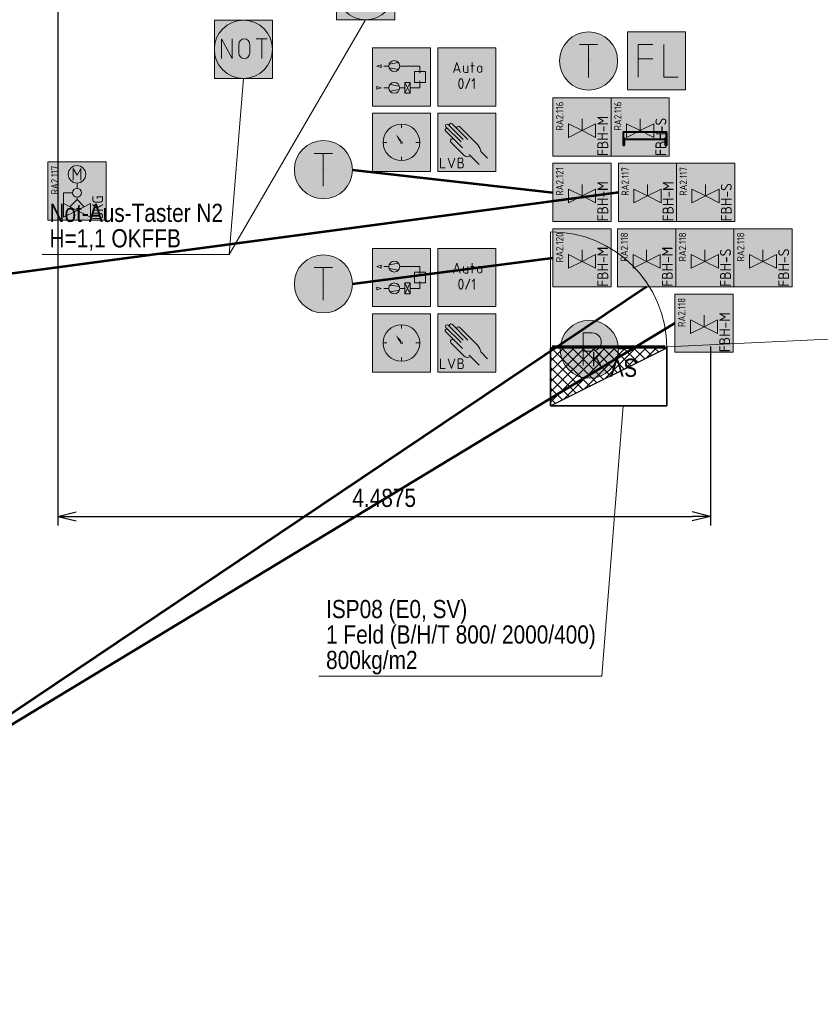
# Model space of a CAD drawing. Header units: metres. Extents: x -21 to 23.3, y 0.3 to 32.8.
# Tile 5 of 15: x 4.5 to 10.1, y 2.8 to 9.5. Entities that reach past the tile are written whole.
import ezdxf
from ezdxf.enums import TextEntityAlignment as Align

# ---------------------------------------------------------------- set-up
doc = ezdxf.new("R2010")
doc.units = ezdxf.units.M
doc.header["$MEASUREMENT"] = 0
doc.linetypes.add('DGN Style 5', pattern=[0.010741, 0.004603, -0.006138])
for name, color, linetype, lineweight in [('50', 7, 'Continuous', 0), ('TRI_CONNPTS', 7, 'Continuous', 0), ('TRI_H3D', 7, 'Continuous', 0), ('ZWP_440_KR_AV_GA', 7, 'Continuous', 0), ('ZWP_480_SCHALTSCHRAENKE_E0_GA_2D', 7, 'Continuous', 0), ('ZWP_480_SCHALTSCHRAENKE_E0_GA_3D', 7, 'Continuous', 0), ('ZWP_480_SCHALTSCHRAENKE_E0_GA_TEXT', 7, 'Continuous', 0), ('ZWP_480_SYM_E0', 5, 'Continuous', 13), ('ZWP_480_SYM_E0_2D', 7, 'Continuous', 0), ('ZWP_480_SYM_GREEN', 96, 'Continuous', 13), ('ZWP_480_SYM_SCHWARZ', 7, 'Continuous', 13), ('ZWP_480_SYM_SCHWARZ_2D', 7, 'Continuous', 0), ('ZWP_480_TEXT_1_50_TOP', 7, 'Continuous', 0)]:
    doc.layers.add(name, color=color, linetype=linetype, lineweight=lineweight)
doc.layers.add('INTERN_BEMERKUNG', color=6, linetype='Continuous', lineweight=53, plot=False)
doc.layers.get('TRI_CONNPTS').off()
doc.layers.get('TRI_H3D').off()
doc.styles.add('ISOCP', font='isocp.shx')
doc.styles.add('Style-Arial Narrow', font='ARIALN.TTF')
doc.styles.add('Style-isocp', font='isocp.shx')
doc.styles.add('ZWP_1 50', font='ARIALN.TTF', dxfattribs={"height": 0.125})
doc.dimstyles.get("Standard").update_dxf_attribs({"dimtxt": 0.18, "dimasz": 0.18, "dimexe": 0.18, "dimexo": 0.0625, "dimgap": 0.09, "dimtad": 0, "dimtih": 1, "dimtoh": 1, "dimdec": 4, "dimzin": 0, "dimdsep": 46, "dimtxsty": 'Standard', "dimcen": 0.09, "dimadec": 0, "dimazin": 0, "dimtfac": 1, "dimtdec": 4, "dimtofl": 0, "dimtmove": 0, "dimatfit": 3, "dimfxl": 1, "dimtolj": 1, "dimtzin": 0, "dimarcsym": 0})

# ---------------------------------------------------------------- blocks, each defined once
blk = doc.blocks.new('*U26')
at = {"color": 5, "linetype": 'Continuous', "lineweight": 13}
for p, q in [((-0.0625, 0.1125), (0.0625, 0.1125)), ((0, -0.1125), (0, 0.1125))]:
    blk.add_line(p, q, dxfattribs=at)
blk = doc.blocks.new('ZWP_480_Fuehler_Temp_1')
at = {"lineweight": 13}
h = blk.add_hatch(color=254, dxfattribs=at)
edge = h.paths.add_edge_path()
edge.add_arc((-0.016, 0), 0.2, 0, 360)
at = {"color": 5, "lineweight": 13}
blk.add_circle((-0.016, 0), 0.2, dxfattribs=at)
at = {"color": 5, "linetype": 'Continuous', "lineweight": 13}
blk.add_blockref('*U26', (-0.017, -0.0005), dxfattribs=at)
blk = doc.blocks.new('ZWP_480_Fuehler_Temp')
at = {"layer": '50'}
for p, q in [((0, 0.001), (0, 0.0013)), ((0, 0, 0.001), (0, 0.0004, 0.001)), ((0, 0), (0, 0.0002)), ((0.001, 0), (0.001, 0.0001)), ((0.184, 0), (0.184, 0.0005))]:
    blk.add_line(p, q, dxfattribs=at)
at = {"layer": 'ZWP_480_SYM_E0', "color": 5, "lineweight": 13}
blk.add_blockref('ZWP_480_Fuehler_Temp_1', (0, 0), dxfattribs=at)
blk = doc.blocks.new('*U77')
at = {"color": 96, "linetype": 'Continuous', "lineweight": 13}
for p, q in [((-0.0375, -0.03), (-0.0375, 0.03)), ((0.0375, 0.03), (0.0375, -0.03))]:
    blk.add_line(p, q, dxfattribs=at)
at = {"color": 96, "linetype": 'Continuous', "lineweight": 13, "extrusion": (0, 0, -1)}
for centre, start, end in [((0, 0.03), 0, 180), ((0, -0.03), 180, 0)]:
    blk.add_arc(centre, 0.0375, start, end, dxfattribs=at)
blk = doc.blocks.new('*U78')
at = {"color": 96, "linetype": 'Continuous', "lineweight": 13}
for p, q in [((-0.0375, 0.0675), (0.0375, 0.0675)), ((0, -0.0675), (0, 0.0675))]:
    blk.add_line(p, q, dxfattribs=at)
blk = doc.blocks.new('ZWP_480_Taster_Not-Aus_1')
at = {"color": 96, "lineweight": 13, "flags": 128}
blk.add_lwpolyline([(-0.2, 0.2), (0.2, 0.2), (0.2, -0.2), (-0.2, -0.2)], close=True, dxfattribs=at)
at = {"color": 96, "linetype": 'Continuous', "lineweight": 13, "flags": 128}
blk.add_lwpolyline([(-0.1517, -0.0633), (-0.1517, 0.0717), (-0.0767, -0.0633), (-0.0767, 0.0717)], dxfattribs=at)
at = {"color": 96, "lineweight": 13}
blk.add_circle((0, 0), 0.2, dxfattribs=at)
at = {"color": 254, "lineweight": 13, "extrusion": (0, 0, -1)}
blk.add_solid([(0.2, 0.2), (-0.2, 0.2), (0.2, -0.2), (-0.2, -0.2)], dxfattribs=at)
at = {"color": 96, "linetype": 'Continuous', "lineweight": 13}
for name, p in [('*U77', (0.0058, 0.0041)), ('*U78', (0.1258, 0.0041))]:
    blk.add_blockref(name, p, dxfattribs=at)
blk = doc.blocks.new('ZWP_480_Taster_Not-Aus')
at = {"layer": 'ZWP_480_SYM_GREEN', "color": 96, "lineweight": 13}
blk.add_blockref('ZWP_480_Taster_Not-Aus_1', (0, 0), dxfattribs=at)
blk = doc.blocks.new('_T3D___13')
at = {"layer": 'ZWP_480_TEXT_1_50_TOP', "linetype": 'Continuous'}
for p, q in [((5.9859, 7.9254, 11.331), (6.0835, 9.1383, 11.331)), ((4.6998, 7.9254, 11.331), (5.9859, 7.9254, 11.331))]:
    blk.add_line(p, q, dxfattribs=at)
at = {"layer": 'ZWP_480_TEXT_1_50_TOP', "linetype": 'Continuous', "style": 'ZWP_1 50'}
for s, p in [('Not-Aus-Taster N2', (4.7498, 8.2754, 11.331)), ('H=1,1 OKFFB', (4.7498, 8.1004, 11.331))]:
    blk.add_text(s, height=0.125, dxfattribs=at).set_placement(p, align=Align.TOP_LEFT)
blk = doc.blocks.new('_T3D___14')
at = {"layer": 'ZWP_480_TEXT_1_50_TOP', "linetype": 'Continuous'}
for p, q in [((5.9859, 7.9254, 11.331), (6.9237, 9.542, 11.331)), ((4.6998, 7.9254, 11.331), (5.9859, 7.9254, 11.331))]:
    blk.add_line(p, q, dxfattribs=at)
at = {"layer": 'ZWP_480_TEXT_1_50_TOP', "linetype": 'Continuous', "style": 'ZWP_1 50'}
for s, p in [('Not-Aus-Taster N2', (4.7498, 8.2754, 11.331)), ('H=1,1 OKFFB', (4.7498, 8.1004, 11.331))]:
    blk.add_text(s, height=0.125, dxfattribs=at).set_placement(p, align=Align.TOP_LEFT)
blk = doc.blocks.new('*U95')
at = {"linetype": 'Continuous', "lineweight": 13}
blk.add_line((-0.05, 0.0125), (0.05, 0.0125), dxfattribs=at)
at = {"linetype": 'Continuous', "lineweight": 13, "flags": 128}
blk.add_lwpolyline([(-0.05, -0.1125), (-0.05, 0.1125), (0.05, 0.1125)], dxfattribs=at)
blk = doc.blocks.new('ZWP_480_Waechter_Strömung_1')
at = {"lineweight": 13, "flags": 128}
blk.add_lwpolyline([(-0.2, 0.2), (0.2, 0.2), (0.2, -0.2), (-0.2, -0.2)], close=True, dxfattribs=at)
at = {"linetype": 'Continuous', "lineweight": 13, "flags": 128}
blk.add_lwpolyline([(0.0494, 0.1125), (0.0494, -0.1125), (0.1494, -0.1125)], dxfattribs=at)
at = {"color": 254, "lineweight": 13, "extrusion": (0, 0, -1)}
blk.add_solid([(0.2, 0.2), (-0.2, 0.2), (0.2, -0.2), (-0.2, -0.2)], dxfattribs=at)
at = {"linetype": 'Continuous', "lineweight": 13}
blk.add_blockref('*U95', (-0.0755, 0), dxfattribs=at)
blk = doc.blocks.new('_T3D___45')
at = {"layer": 'ZWP_480_TEXT_1_50_TOP', "linetype": 'Continuous'}
blk.add_line((11.5647, 7.4128, 11.335), (8.6617, 7.2747, 11.335), dxfattribs=at)
blk = doc.blocks.new('*U221')
at = {"color": 5, "linetype": 'Continuous', "lineweight": 13}
for p, q in [((-0.0625, 0.1125), (0.0625, 0.1125)), ((0, -0.1125), (0, 0.1125))]:
    blk.add_line(p, q, dxfattribs=at)
blk = doc.blocks.new('ZWP_480_Fuehler_Temp_1_1')
at = {"lineweight": 13}
h = blk.add_hatch(color=254, dxfattribs=at)
edge = h.paths.add_edge_path()
edge.add_arc((-0.016, 0), 0.2, 0, 360)
at = {"color": 5, "lineweight": 13}
blk.add_circle((-0.016, 0), 0.2, dxfattribs=at)
at = {"color": 5, "linetype": 'Continuous', "lineweight": 13}
blk.add_blockref('*U221', (-0.0171, -0.0004), dxfattribs=at)
blk = doc.blocks.new('ZWP_480_Fuehler_Temp_2')
at = {"color": 52, "linetype": 'DGN Style 5', "lineweight": 0}
blk.add_line((0, 0.001), (0, 0.0013), dxfattribs=at)
at = {"color": 212, "linetype": 'DGN Style 5', "lineweight": 0}
blk.add_line((0, 0, 0.001), (0, 0.0004, 0.001), dxfattribs=at)
at = {"color": 12, "linetype": 'DGN Style 5', "lineweight": 0}
blk.add_line((0, 0), (0, 0.0002), dxfattribs=at)
at = {"color": 92, "linetype": 'DGN Style 5', "lineweight": 0}
blk.add_line((0.001, 0), (0.001, 0.0001), dxfattribs=at)
at = {"color": 32, "linetype": 'DGN Style 5', "lineweight": 0}
blk.add_line((0.184, 0), (0.184, 0.0005), dxfattribs=at)
at = {"color": 5, "lineweight": 13}
blk.add_blockref('ZWP_480_Fuehler_Temp_1_1', (0, 0), dxfattribs=at)
blk = doc.blocks.new('*U166')
at = {"color": 250, "linetype": 'Continuous', "lineweight": 13}
for p, q in [((0, 0.008), (-0.038, 0.008)), ((-0.038, -0.067), (0, -0.067))]:
    blk.add_line(p, q, dxfattribs=at)
at = {"color": 250, "linetype": 'Continuous', "lineweight": 13, "flags": 128}
blk.add_lwpolyline([(0, 0.068), (-0.038, 0.068), (-0.038, -0.067)], dxfattribs=at)
at = {"color": 250, "linetype": 'Continuous', "lineweight": 13}
for centre, radius in [((0, 0.038), 0.03), ((0, -0.03), 0.0375)]:
    blk.add_arc(centre, radius, 270, 90, dxfattribs=at)
blk = doc.blocks.new('ZWP_480_Anlsch_Handeingriff_LVB_kl_1')
at = {"color": 250, "lineweight": 13}
for p, q in [((0.219, 0.162), (0.1043, 0.2766)), ((0.21, 0.2027), (0.1061, 0.3066)), ((0.2246, 0.2199), (0.122, 0.3225)), ((0.2573, 0.219), (0.1482, 0.3281)), ((0.326, 0.182), (0.1996, 0.3084)), ((0.2288, 0.1118), (0.1395, 0.2011)), ((0.3927, 0.0908), (0.3454, 0.1381)), ((0.3351, 0.0471), (0.2663, 0.1158))]:
    blk.add_line(p, q, dxfattribs=at)
at = {"color": 250, "lineweight": 13, "flags": 128}
blk.add_lwpolyline([(0.05, 0.4), (0.45, 0.4), (0.45, 0), (0.05, 0)], close=True, dxfattribs=at)
at = {"color": 250, "linetype": 'Continuous', "lineweight": 13, "flags": 128}
for points in [[(0.0695, 0.0911), (0.0695, 0.0236), (0.0995, 0.0236)], [(0.122, 0.0911), (0.1445, 0.0236), (0.167, 0.0911)]]:
    blk.add_lwpolyline(points, dxfattribs=at)
at = {"color": 250, "lineweight": 13}
for centre, radius, start, end in [((0.1122, 0.2846), 0.0112, 39.18845, 225), ((0.114, 0.3146), 0.0112, 45, 225), ((0.1403, 0.3201), 0.0112, 45, 225), ((0.1917, 0.3005), 0.0112, 45, 225), ((0.1506, 0.2102), 0.0143, 39.37732, 225), ((0.2555, 0.1385), 0.0378, 225, 302.19884)]:
    blk.add_arc(centre, radius, start, end, dxfattribs=at)
blk.add_ellipse((0.3181, 0.1641), major_axis=(0.0237, -0.04), ratio=0.353513, start_param=0.67387, end_param=1.817169, dxfattribs=at)
at = {"color": 254, "lineweight": 13, "extrusion": (0, 0, -1)}
blk.add_solid([(-0.05, 0.4), (-0.45, 0.4), (-0.05, 0), (-0.45, 0)], dxfattribs=at)
at = {"color": 250, "linetype": 'Continuous', "lineweight": 13, "xscale": 0.5, "yscale": 0.5}
blk.add_blockref('*U166', (0.2082, 0.0574), dxfattribs=at)
blk = doc.blocks.new('ZWP_480_Anlsch_Handeingriff_LVB_kl')
at = {"layer": 'ZWP_480_SYM_SCHWARZ', "color": 250, "lineweight": 13}
blk.add_blockref('ZWP_480_Anlsch_Handeingriff_LVB_kl_1', (0, 0), dxfattribs=at)
blk = doc.blocks.new('*U160')
at = {"color": 250, "lineweight": 13}
blk.add_line((0.032, -0.03), (-0.032, -0.03), dxfattribs=at)
at = {"color": 250, "lineweight": 13, "flags": 128}
blk.add_lwpolyline([(-0.045, -0.068), (0, 0.067), (0.045, -0.068)], dxfattribs=at)
blk = doc.blocks.new('*U161')
at = {"color": 250, "lineweight": 13}
blk.add_line((-0.03, 0.045), (-0.03, -0.019), dxfattribs=at)
at = {"color": 250, "lineweight": 13, "flags": 128}
blk.add_lwpolyline([(-0.004, -0.045), (0.03, -0.045), (0.03, 0.045)], dxfattribs=at)
at = {"color": 250, "lineweight": 13}
blk.add_arc((-0.004, -0.019), 0.0262, 180, 270, dxfattribs=at)
blk = doc.blocks.new('*U162')
at = {"color": 250, "lineweight": 13}
for p, q in [((-0.023, 0.022), (0.022, 0.022)), ((-0.008, -0.068), (-0.008, 0.067))]:
    blk.add_line(p, q, dxfattribs=at)
blk = doc.blocks.new('*U163')
at = {"color": 250, "lineweight": 13}
for p, q in [((-0.03, -0.015), (-0.03, 0.015)), ((0.03, 0.015), (0.03, -0.015))]:
    blk.add_line(p, q, dxfattribs=at)
at = {"color": 250, "lineweight": 13, "extrusion": (0, 0, -1)}
for centre, start, end in [((0, 0.015), 0, 180), ((0, -0.015), 180, 0)]:
    blk.add_arc(centre, 0.03, start, end, dxfattribs=at)
blk = doc.blocks.new('ZWP_480_Anlsch_Anlagenschalter_kl_1')
at = {"color": 250, "lineweight": 13, "flags": 128}
blk.add_lwpolyline([(0.05, 0.4), (0.45, 0.4), (0.45, 0), (0.05, 0)], close=True, dxfattribs=at)
at = {"color": 254, "lineweight": 13, "extrusion": (0, 0, -1)}
blk.add_solid([(-0.05, 0.4), (-0.45, 0.4), (-0.05, 0), (-0.45, 0)], dxfattribs=at)
at = {"color": 250, "lineweight": 13, "xscale": 0.5, "yscale": 0.5}
for name, p in [('*U160', (0.1806, 0.265)), ('*U161', (0.2406, 0.2537)), ('*U162', (0.2894, 0.265)), ('*U163', (0.3381, 0.2537))]:
    blk.add_blockref(name, p, dxfattribs=at)
at = {"style": 'Style-isocp'}
blk.add_text('0/1', height=0.075, dxfattribs=at).set_placement((0.25, 0.1919), align=Align.TOP_CENTER)
blk = doc.blocks.new('ZWP_480_Anlsch_Anlagenschalter_kl')
at = {"layer": 'ZWP_480_SYM_SCHWARZ_2D', "color": 250, "lineweight": 13}
blk.add_blockref('ZWP_480_Anlsch_Anlagenschalter_kl_1', (0, 0), dxfattribs=at)
blk = doc.blocks.new('ZWP_480_Anlsch_Anlagenbild_kl_1')
at = {"color": 250, "lineweight": 13}
for p, q in [((0.163, 0.275), (0.1279, 0.275)), ((0.163, 0.275), (0.1279, 0.275)), ((0.1651, 0.2873), (0.2297, 0.2986)), ((0.238, 0.275), (0.3775, 0.275)), ((0.3775, 0.2262), (0.3775, 0.275)), ((0.1651, 0.2627), (0.2297, 0.2514)), ((0.2359, 0.1373), (0.1713, 0.1486)), ((0.3105, 0.1625), (0.273, 0.0875)), ((0.273, 0.1625), (0.3105, 0.0875)), ((0.3775, 0.125), (0.3775, 0.1738)), ((0.163, 0.125), (0.1279, 0.125)), ((0.2359, 0.1127), (0.1713, 0.1014)), ((0.238, 0.125), (0.273, 0.125)), ((0.3775, 0.125), (0.3105, 0.125))]:
    blk.add_line(p, q, dxfattribs=at)
at = {"color": 250, "lineweight": 13, "flags": 128}
blk.add_lwpolyline([(0.05, 0.4), (0.45, 0.4), (0.45, 0), (0.05, 0)], close=True, dxfattribs=at)
at = {"color": 250, "lineweight": 13}
for centre in [(0.2005, 0.275), (0.2005, 0.125)]:
    blk.add_circle(centre, 0.0375, dxfattribs=at)
at = {"color": 254, "lineweight": 13, "extrusion": (0, 0, -1)}
blk.add_solid([(-0.05, 0.4), (-0.45, 0.4), (-0.05, 0), (-0.45, 0)], dxfattribs=at)
at = {"color": 250, "lineweight": 13}
for points in [[(0.1115, 0.2844), (0.0805, 0.275), (0.1115, 0.2656)], [(0.34, 0.2375), (0.415, 0.2375), (0.415, 0.1625), (0.34, 0.1625)], [(0.273, 0.1625), (0.3105, 0.1625), (0.3105, 0.0875), (0.273, 0.0875)], [(0.0805, 0.1344), (0.1115, 0.125), (0.0805, 0.1156)]]:
    blk.add_3dface(points, dxfattribs=at)
blk = doc.blocks.new('ZWP_480_Anlsch_Anlagenbild_kl')
at = {"layer": 'ZWP_480_SYM_SCHWARZ', "color": 250, "lineweight": 13}
blk.add_blockref('ZWP_480_Anlsch_Anlagenbild_kl_1', (0, 0), dxfattribs=at)
blk = doc.blocks.new('ZWP_480_Anlsch_Zeitschaltprogramm_kl_1')
at = {"color": 250, "lineweight": 13}
for p, q in [((0.25, 0.3257), (0.25, 0.2999)), ((0.1501, 0.2), (0.1243, 0.2)), ((0.3757, 0.2), (0.3499, 0.2)), ((0.25, 0.1001), (0.25, 0.0743))]:
    blk.add_line(p, q, dxfattribs=at)
at = {"color": 250, "lineweight": 13, "flags": 128}
blk.add_lwpolyline([(0.05, 0.4), (0.45, 0.4), (0.45, 0), (0.05, 0)], close=True, dxfattribs=at)
at = {"color": 250, "lineweight": 13}
for radius in [0.1257, 0.00655]:
    blk.add_circle((0.25, 0.2), radius, dxfattribs=at)
at = {"color": 254, "lineweight": 13, "extrusion": (0, 0, -1)}
blk.add_solid([(-0.05, 0.4), (-0.45, 0.4), (-0.05, 0), (-0.45, 0)], dxfattribs=at)
at = {"color": 7, "lineweight": 13, "extrusion": (0, 0, -1)}
blk.add_solid([(-0.25, 0.2), (-0.2558, 0.2211), (-0.2674, 0.2132), (-0.314, 0.2941)], dxfattribs=at)
at = {"color": 7, "lineweight": 13}
blk.add_solid([(0.25, 0.2), (0.2439, 0.221), (0.2324, 0.2129), (0.2111, 0.2554)], dxfattribs=at)
blk = doc.blocks.new('ZWP_480_Anlsch_Zeitschaltprogramm_kl')
at = {"layer": 'ZWP_480_SYM_SCHWARZ', "color": 250, "lineweight": 13}
blk.add_blockref('ZWP_480_Anlsch_Zeitschaltprogramm_kl_1', (0, 0), dxfattribs=at)
blk = doc.blocks.new('_$VT$__2')
at = {"layer": 'ZWP_480_SCHALTSCHRAENKE_E0_GA_2D', "color": 136, "linetype": 'Continuous', "lineweight": 0}
blk.add_line((-0.799, 0, 0.201), (-0.799, 0.798, 0.201), dxfattribs=at)
at = {"layer": 'ZWP_480_SCHALTSCHRAENKE_E0_GA_2D', "color": 136, "linetype": 'Continuous', "lineweight": 30}
for p, q in [((-0.8, -0.3749, 2.001), (-0.4251, 0, 2.001)), ((-0.8, -0.3042, 2.001), (-0.4958, 0, 2.001)), ((-0.8, -0.2335, 2.001), (-0.5665, 0, 2.001)), ((-0.8, -0.1628, 2.001), (-0.6372, 0, 2.001)), ((-0.8, -0.0921, 2.001), (-0.7079, 0, 2.001)), ((-0.8, -0.0214, 2.001), (-0.7786, 0, 2.001)), ((-0.7944, 0, 2.001), (-0.5296, -0.2648, 2.001)), ((-0.7237, 0, 2.001), (-0.4824, -0.2412, 2.001)), ((-0.7087, -0.3544, 2.001), (-0.3544, 0, 2.001)), ((-0.6529, 0, 2.001), (-0.4353, -0.2176, 2.001)), ((-0.5822, 0, 2.001), (-0.3882, -0.1941, 2.001)), ((-0.5673, -0.2837, 2.001), (-0.2837, 0, 2.001)), ((-0.5115, 0, 2.001), (-0.341, -0.1705, 2.001)), ((-0.4408, 0, 2.001), (-0.2939, -0.1469, 2.001)), ((-0.4259, -0.2129, 2.001), (-0.2129, 0, 2.001)), ((-0.3701, 0, 2.001), (-0.2467, -0.1234, 2.001)), ((-0.2994, 0, 2.001), (-0.1996, -0.0998, 2.001)), ((-0.2845, -0.1422, 2.001), (-0.1422, 0, 2.001)), ((-0.2287, 0, 2.001), (-0.1525, -0.0762, 2.001)), ((-0.158, 0, 2.001), (-0.1053, -0.0527, 2.001)), ((-0.143, -0.0715, 2.001), (-0.0715, 0, 2.001)), ((-0.0873, 0, 2.001), (-0.0582, -0.0291, 2.001)), ((-0.0165, 0, 2.001), (-0.011, -0.0055, 2.001)), ((-0.0016, -0.0008, 2.001), (-0.0008, 0, 2.001)), ((-0.8, -0.0651, 2.001), (-0.5767, -0.2884, 2.001)), ((-0.8, -0.1358, 2.001), (-0.6239, -0.3119, 2.001)), ((-0.8, -0.2065, 2.001), (-0.671, -0.3355, 2.001)), ((-0.8, -0.2772, 2.001), (-0.7181, -0.3591, 2.001)), ((-0.8, -0.3479, 2.001), (-0.7653, -0.3826, 2.001))]:
    blk.add_line(p, q, dxfattribs=at)
at = {"layer": 'ZWP_480_SCHALTSCHRAENKE_E0_GA_2D', "color": 136, "linetype": 'Continuous', "lineweight": 0}
blk.add_arc((-0.799, 0, 0.201), 0.798, 0, 90, dxfattribs=at)
at = {"layer": 'ZWP_480_SCHALTSCHRAENKE_E0_GA_2D', "color": 136, "linetype": 'Continuous', "lineweight": 30}
blk.add_3dface([(0, 0, 2.001), (-0.8, 0, 2.001), (-0.8, -0.4, 2.001)], dxfattribs=at)
at = {"layer": 'ZWP_480_SCHALTSCHRAENKE_E0_GA_3D', "color": 136, "linetype": 'Continuous', "lineweight": 30}
for points in [[(0, 0), (-0.8, 0), (-0.8, 0, 2.001), (0, 0, 2.001)], [(-0.8, 0), (-0.8, -0.4), (-0.8, -0.4, 2.001), (-0.8, 0, 2.001)], [(0, 0), (-0.8, 0), (-0.8, -0.4), (0, -0.4)], [(-0.789, 0.01, 0.201), (-0.011, 0.01, 0.201), (-0.011, 0.01, 1.999), (-0.789, 0.01, 1.999)], [(0, 0), (0, -0.4), (0, -0.4, 2.001), (0, 0, 2.001)], [(0, -0.4), (-0.8, -0.4), (-0.8, -0.4, 2.001), (0, -0.4, 2.001)]]:
    blk.add_3dface(points, dxfattribs=at)
at = {"layer": 'ZWP_480_SCHALTSCHRAENKE_E0_GA_TEXT', "color": 7, "linetype": 'Continuous', "lineweight": 0, "style": 'ZWP_1 50'}
blk.add_text('SV', height=0.125, rotation=180, dxfattribs=at).set_placement((-0.2, -0.2, 2.0001), align=Align.TOP_LEFT)
blk = doc.blocks.new('TerminatorOpen_0.5')
at = {"color": 0, "linetype": 'ByBlock', "lineweight": -2}
for q in [(-1, 0.25), (-1, 0), (-1, -0.25)]:
    blk.add_line((0, 0), q, dxfattribs=at)
blk = doc.blocks.new('*D233')
at = {"layer": 'Defpoints', "color": 0, "linetype": 'Continuous', "transparency": 16777216}
for p in [(4.8075, 31.325), (9.295, 7.355), (9.295, 6.125)]:
    blk.add_point(p, dxfattribs=at)
at = {"layer": 'INTERN_BEMERKUNG', "color": 0, "linetype": 'ByBlock', "lineweight": -2, "transparency": 16777216}
for p, q in [((4.8075, 31.2625), (4.8075, 6.0625)), ((9.295, 7.2925), (9.295, 6.0625))]:
    blk.add_line(p, q, dxfattribs=at)
at = {"layer": 'INTERN_BEMERKUNG', "color": 0, "linetype": 'Continuous', "lineweight": 30, "transparency": 16777216}
blk.add_line((4.9325, 6.125), (9.17, 6.125), dxfattribs=at)
at = {"layer": 'INTERN_BEMERKUNG', "color": 0, "linetype": 'Continuous', "lineweight": 30, "transparency": 16777216, "xscale": 0.125, "yscale": 0.125, "zscale": 0.125, "rotation": 180}
blk.add_blockref('TerminatorOpen_0.5', (4.8075, 6.125), dxfattribs=at)
at = {"layer": 'INTERN_BEMERKUNG', "color": 0, "linetype": 'Continuous', "lineweight": 30, "transparency": 16777216, "xscale": 0.125, "yscale": 0.125, "zscale": 0.125}
blk.add_blockref('TerminatorOpen_0.5', (9.295, 6.125), dxfattribs=at)
at = {"layer": 'INTERN_BEMERKUNG', "color": 0, "linetype": 'Continuous', "lineweight": 30, "transparency": 16777216, "insert": (7.0513, 6.2513), "char_height": 0.125, "attachment_point": 5, "style": 'Style-Arial Narrow'}
blk.add_mtext('\\A1;4.4875', dxfattribs=at)
blk = doc.blocks.new('_T3D___52')
at = {"layer": 'ZWP_480_TEXT_1_50_TOP', "linetype": 'Continuous'}
for p, q in [((8.5473, 5.0241, 9.1374), (8.6943, 6.8844, 9.1374)), ((6.6011, 5.0241, 9.1374), (8.5473, 5.0241, 9.1374))]:
    blk.add_line(p, q, dxfattribs=at)
at = {"layer": 'ZWP_480_TEXT_1_50_TOP', "linetype": 'Continuous', "style": 'ZWP_1 50'}
for s, p in [('ISP08 (E0, SV)', (6.6511, 5.5491, 9.1374)), ('1 Feld (B/H/T 800/ 2000/400)', (6.6511, 5.3741, 9.1374)), ('800kg/m2', (6.6511, 5.1991, 9.1374))]:
    blk.add_text(s, height=0.125, dxfattribs=at).set_placement(p, align=Align.TOP_LEFT)
blk = doc.blocks.new('*U141')
at = {"color": 5, "linetype": 'Continuous', "lineweight": 13}
blk.add_line((0, -0.0125), (-0.0625, -0.0125), dxfattribs=at)
at = {"color": 5, "linetype": 'Continuous', "lineweight": 13, "flags": 128}
blk.add_lwpolyline([(-0.0625, -0.1125), (-0.0625, 0.1125), (0, 0.1125)], dxfattribs=at)
at = {"color": 5, "linetype": 'Continuous', "lineweight": 13, "extrusion": (0, 0, -1)}
blk.add_arc((0, 0.05), 0.0625, 90, 270, dxfattribs=at)
blk = doc.blocks.new('ZWP_480_Fühler_Druck_1')
at = {"lineweight": 13}
h = blk.add_hatch(color=254, dxfattribs=at)
edge = h.paths.add_edge_path()
edge.add_arc((0, 0), 0.2, 0, 360)
at = {"color": 5, "lineweight": 13}
blk.add_circle((0, 0), 0.2, dxfattribs=at)
blk.add_circle((0, 0), 0.2, dxfattribs=at)
at = {"color": 5, "linetype": 'Continuous', "lineweight": 13}
blk.add_blockref('*U141', (0.0199, 0), dxfattribs=at)
at = {"insert": (0.0158, -0.1188), "char_height": 0.15, "attachment_point": 7, "style": 'ISOCP'}
blk.add_mtext('\\H0.666667x;K', dxfattribs=at)
blk = doc.blocks.new('ZWP_480_Fühler_Druck')
at = {"layer": 'ZWP_480_SYM_E0_2D', "color": 5, "lineweight": 13}
blk.add_blockref('ZWP_480_Fühler_Druck_1', (0, 0), dxfattribs=at)
blk = doc.blocks.new('ZWP_480_Ventil_thermoelektr_1_9')
at = {"color": 5, "lineweight": 13}
for p, q in [((-0.0938, 0.0242), (0, -0.0227)), ((-0.0938, -0.0696), (-0.0938, 0.0242)), ((0, 0.0573), (0, -0.0227)), ((0.0938, 0.0242), (0, -0.0227)), ((0.0938, -0.0696), (0.0938, 0.0242)), ((0, -0.0227), (-0.0938, -0.0696)), ((0, -0.0227), (0.0938, -0.0696))]:
    blk.add_line(p, q, dxfattribs=at)
at = {"color": 5, "lineweight": 13, "flags": 128}
blk.add_lwpolyline([(-0.2, 0.2022), (0.2, 0.2022), (0.2, -0.1978), (-0.2, -0.1978)], close=True, dxfattribs=at)
blk.add_lwpolyline([(-0.2, 0.2022), (0.2, 0.2022), (0.2, -0.1978), (-0.2, -0.1978)], close=True, dxfattribs=at)
at = {"color": 254, "lineweight": 13, "extrusion": (0, 0, -1)}
blk.add_solid([(0.2, 0.2022), (-0.2, 0.2022), (0.2, -0.1978), (-0.2, -0.1978)], dxfattribs=at)
blk.add_solid([(0.2, 0.2022), (-0.2, 0.2022), (0.2, -0.1978), (-0.2, -0.1978)], dxfattribs=at)
at = {"rotation": 90, "style": 'ISOCP'}
for s, insert, char_height, attachment_point in [('\\H0.277778x;RA2.120', (-0.1786, 0.1762), 0.18, 3), ('\\H0.5x;FBH-M', (0.1423, -0.1978), 0.15, 4)]:
    blk.add_mtext(s, dxfattribs=dict(at, insert=insert, char_height=char_height, attachment_point=attachment_point))
blk = doc.blocks.new('ZWP_480_Ventil_thermoelektr_10')
at = {"layer": 'ZWP_480_SYM_E0_2D', "color": 5, "lineweight": 13}
blk.add_blockref('ZWP_480_Ventil_thermoelektr_1_9', (0, 0), dxfattribs=at)
blk = doc.blocks.new('ZWP_480_Ventil_thermoelektr_1_10')
at = {"color": 5, "lineweight": 13}
for p, q in [((-0.0938, 0.0242), (0, -0.0227)), ((-0.0938, -0.0696), (-0.0938, 0.0242)), ((0, 0.0573), (0, -0.0227)), ((0.0938, 0.0242), (0, -0.0227)), ((0.0938, -0.0696), (0.0938, 0.0242)), ((0, -0.0227), (-0.0938, -0.0696)), ((0, -0.0227), (0.0938, -0.0696))]:
    blk.add_line(p, q, dxfattribs=at)
at = {"color": 5, "lineweight": 13, "flags": 128}
blk.add_lwpolyline([(-0.2, 0.2022), (0.2, 0.2022), (0.2, -0.1978), (-0.2, -0.1978)], close=True, dxfattribs=at)
blk.add_lwpolyline([(-0.2, 0.2022), (0.2, 0.2022), (0.2, -0.1978), (-0.2, -0.1978)], close=True, dxfattribs=at)
at = {"color": 254, "lineweight": 13, "extrusion": (0, 0, -1)}
blk.add_solid([(0.2, 0.2022), (-0.2, 0.2022), (0.2, -0.1978), (-0.2, -0.1978)], dxfattribs=at)
blk.add_solid([(0.2, 0.2022), (-0.2, 0.2022), (0.2, -0.1978), (-0.2, -0.1978)], dxfattribs=at)
at = {"rotation": 90, "style": 'ISOCP'}
for s, insert, char_height, attachment_point in [('\\H0.277778x;RA2.118', (-0.1786, 0.1762), 0.18, 3), ('\\H0.5x;FBH-M', (0.1423, -0.1978), 0.15, 4)]:
    blk.add_mtext(s, dxfattribs=dict(at, insert=insert, char_height=char_height, attachment_point=attachment_point))
blk = doc.blocks.new('ZWP_480_Ventil_thermoelektr_11')
at = {"layer": 'ZWP_480_SYM_E0_2D', "color": 5, "lineweight": 13}
blk.add_blockref('ZWP_480_Ventil_thermoelektr_1_10', (0, 0), dxfattribs=at)
blk = doc.blocks.new('ZWP_480_Ventil_thermoelektr_1_11')
at = {"color": 5, "lineweight": 13}
for p, q in [((-0.0938, 0.0242), (0, -0.0227)), ((-0.0938, -0.0696), (-0.0938, 0.0242)), ((0, 0.0573), (0, -0.0227)), ((0.0938, 0.0242), (0, -0.0227)), ((0.0938, -0.0696), (0.0938, 0.0242)), ((0, -0.0227), (-0.0938, -0.0696)), ((0, -0.0227), (0.0938, -0.0696))]:
    blk.add_line(p, q, dxfattribs=at)
at = {"color": 5, "lineweight": 13, "flags": 128}
blk.add_lwpolyline([(-0.2, 0.2022), (0.2, 0.2022), (0.2, -0.1978), (-0.2, -0.1978)], close=True, dxfattribs=at)
blk.add_lwpolyline([(-0.2, 0.2022), (0.2, 0.2022), (0.2, -0.1978), (-0.2, -0.1978)], close=True, dxfattribs=at)
at = {"color": 254, "lineweight": 13, "extrusion": (0, 0, -1)}
blk.add_solid([(0.2, 0.2022), (-0.2, 0.2022), (0.2, -0.1978), (-0.2, -0.1978)], dxfattribs=at)
blk.add_solid([(0.2, 0.2022), (-0.2, 0.2022), (0.2, -0.1978), (-0.2, -0.1978)], dxfattribs=at)
at = {"rotation": 90, "style": 'ISOCP'}
for s, insert, char_height, attachment_point in [('\\H0.277778x;RA2.118', (-0.1786, 0.1762), 0.18, 3), ('\\H0.5x;FBH-S', (0.1423, -0.1978), 0.15, 4)]:
    blk.add_mtext(s, dxfattribs=dict(at, insert=insert, char_height=char_height, attachment_point=attachment_point))
blk = doc.blocks.new('ZWP_480_Ventil_thermoelektr_12')
at = {"layer": 'ZWP_480_SYM_E0_2D', "color": 5, "lineweight": 13}
blk.add_blockref('ZWP_480_Ventil_thermoelektr_1_11', (0, 0), dxfattribs=at)
blk = doc.blocks.new('ZWP_480_Ventil_thermoelektr_1_12')
at = {"color": 5, "lineweight": 13}
for p, q in [((-0.0938, 0.0242), (0, -0.0227)), ((-0.0938, -0.0696), (-0.0938, 0.0242)), ((0, 0.0573), (0, -0.0227)), ((0.0938, 0.0242), (0, -0.0227)), ((0.0938, -0.0696), (0.0938, 0.0242)), ((0, -0.0227), (-0.0938, -0.0696)), ((0, -0.0227), (0.0938, -0.0696))]:
    blk.add_line(p, q, dxfattribs=at)
at = {"color": 5, "lineweight": 13, "flags": 128}
blk.add_lwpolyline([(-0.2, 0.2022), (0.2, 0.2022), (0.2, -0.1978), (-0.2, -0.1978)], close=True, dxfattribs=at)
blk.add_lwpolyline([(-0.2, 0.2022), (0.2, 0.2022), (0.2, -0.1978), (-0.2, -0.1978)], close=True, dxfattribs=at)
at = {"color": 254, "lineweight": 13, "extrusion": (0, 0, -1)}
blk.add_solid([(0.2, 0.2022), (-0.2, 0.2022), (0.2, -0.1978), (-0.2, -0.1978)], dxfattribs=at)
blk.add_solid([(0.2, 0.2022), (-0.2, 0.2022), (0.2, -0.1978), (-0.2, -0.1978)], dxfattribs=at)
at = {"rotation": 90, "style": 'ISOCP'}
for s, insert, char_height, attachment_point in [('\\H0.277778x;RA2.117', (-0.1786, 0.1762), 0.18, 3), ('\\H0.5x;FBH-S', (0.1423, -0.1978), 0.15, 4)]:
    blk.add_mtext(s, dxfattribs=dict(at, insert=insert, char_height=char_height, attachment_point=attachment_point))
blk = doc.blocks.new('ZWP_480_Ventil_thermoelektr_13')
at = {"layer": 'ZWP_480_SYM_E0_2D', "color": 5, "lineweight": 13}
blk.add_blockref('ZWP_480_Ventil_thermoelektr_1_12', (0, 0), dxfattribs=at)
blk = doc.blocks.new('ZWP_480_Ventil_thermoelektr_1_13')
at = {"color": 5, "lineweight": 13}
for p, q in [((-0.0938, 0.0242), (0, -0.0227)), ((-0.0938, -0.0696), (-0.0938, 0.0242)), ((0, 0.0573), (0, -0.0227)), ((0.0938, 0.0242), (0, -0.0227)), ((0.0938, -0.0696), (0.0938, 0.0242)), ((0, -0.0227), (-0.0938, -0.0696)), ((0, -0.0227), (0.0938, -0.0696))]:
    blk.add_line(p, q, dxfattribs=at)
at = {"color": 5, "lineweight": 13, "flags": 128}
blk.add_lwpolyline([(-0.2, 0.2022), (0.2, 0.2022), (0.2, -0.1978), (-0.2, -0.1978)], close=True, dxfattribs=at)
blk.add_lwpolyline([(-0.2, 0.2022), (0.2, 0.2022), (0.2, -0.1978), (-0.2, -0.1978)], close=True, dxfattribs=at)
at = {"color": 254, "lineweight": 13, "extrusion": (0, 0, -1)}
blk.add_solid([(0.2, 0.2022), (-0.2, 0.2022), (0.2, -0.1978), (-0.2, -0.1978)], dxfattribs=at)
blk.add_solid([(0.2, 0.2022), (-0.2, 0.2022), (0.2, -0.1978), (-0.2, -0.1978)], dxfattribs=at)
at = {"rotation": 90, "style": 'ISOCP'}
for s, insert, char_height, attachment_point in [('\\H0.277778x;RA2.117', (-0.1786, 0.1762), 0.18, 3), ('\\H0.5x;FBH-M', (0.1423, -0.1978), 0.15, 4)]:
    blk.add_mtext(s, dxfattribs=dict(at, insert=insert, char_height=char_height, attachment_point=attachment_point))
blk = doc.blocks.new('ZWP_480_Ventil_thermoelektr_14')
at = {"layer": 'ZWP_480_SYM_E0_2D', "color": 5, "lineweight": 13}
blk.add_blockref('ZWP_480_Ventil_thermoelektr_1_13', (0, 0), dxfattribs=at)
blk = doc.blocks.new('ZWP_480_Ventil_thermoelektr_1_14')
at = {"color": 5, "lineweight": 13}
for p, q in [((-0.0938, 0.0242), (0, -0.0227)), ((-0.0938, -0.0696), (-0.0938, 0.0242)), ((0, 0.0573), (0, -0.0227)), ((0.0938, 0.0242), (0, -0.0227)), ((0.0938, -0.0696), (0.0938, 0.0242)), ((0, -0.0227), (-0.0938, -0.0696)), ((0, -0.0227), (0.0938, -0.0696))]:
    blk.add_line(p, q, dxfattribs=at)
at = {"color": 5, "lineweight": 13, "flags": 128}
blk.add_lwpolyline([(-0.2, 0.2022), (0.2, 0.2022), (0.2, -0.1978), (-0.2, -0.1978)], close=True, dxfattribs=at)
blk.add_lwpolyline([(-0.2, 0.2022), (0.2, 0.2022), (0.2, -0.1978), (-0.2, -0.1978)], close=True, dxfattribs=at)
at = {"color": 254, "lineweight": 13, "extrusion": (0, 0, -1)}
blk.add_solid([(0.2, 0.2022), (-0.2, 0.2022), (0.2, -0.1978), (-0.2, -0.1978)], dxfattribs=at)
blk.add_solid([(0.2, 0.2022), (-0.2, 0.2022), (0.2, -0.1978), (-0.2, -0.1978)], dxfattribs=at)
at = {"rotation": 90, "style": 'ISOCP'}
for s, insert, char_height, attachment_point in [('\\H0.277778x;RA2.121', (-0.1786, 0.1762), 0.18, 3), ('\\H0.5x;FBH-M', (0.1423, -0.1978), 0.15, 4)]:
    blk.add_mtext(s, dxfattribs=dict(at, insert=insert, char_height=char_height, attachment_point=attachment_point))
blk = doc.blocks.new('ZWP_480_Ventil_thermoelektr_15')
at = {"layer": 'ZWP_480_SYM_E0_2D', "color": 5, "lineweight": 13}
blk.add_blockref('ZWP_480_Ventil_thermoelektr_1_14', (0, 0), dxfattribs=at)
blk = doc.blocks.new('ZWP_480_Ventil_thermoelektr_1_15')
at = {"color": 5, "lineweight": 13}
for p, q in [((-0.0938, 0.0242), (0, -0.0227)), ((-0.0938, -0.0696), (-0.0938, 0.0242)), ((0, 0.0573), (0, -0.0227)), ((0.0938, 0.0242), (0, -0.0227)), ((0.0938, -0.0696), (0.0938, 0.0242)), ((0, -0.0227), (-0.0938, -0.0696)), ((0, -0.0227), (0.0938, -0.0696))]:
    blk.add_line(p, q, dxfattribs=at)
at = {"color": 5, "lineweight": 13, "flags": 128}
blk.add_lwpolyline([(-0.2, 0.2022), (0.2, 0.2022), (0.2, -0.1978), (-0.2, -0.1978)], close=True, dxfattribs=at)
blk.add_lwpolyline([(-0.2, 0.2022), (0.2, 0.2022), (0.2, -0.1978), (-0.2, -0.1978)], close=True, dxfattribs=at)
at = {"color": 254, "lineweight": 13, "extrusion": (0, 0, -1)}
blk.add_solid([(0.2, 0.2022), (-0.2, 0.2022), (0.2, -0.1978), (-0.2, -0.1978)], dxfattribs=at)
blk.add_solid([(0.2, 0.2022), (-0.2, 0.2022), (0.2, -0.1978), (-0.2, -0.1978)], dxfattribs=at)
at = {"rotation": 90, "style": 'ISOCP'}
for s, insert, char_height, attachment_point in [('\\H0.277778x;RA2.116', (-0.1786, 0.1762), 0.18, 3), ('\\H0.5x;FBH-M', (0.1423, -0.1978), 0.15, 4)]:
    blk.add_mtext(s, dxfattribs=dict(at, insert=insert, char_height=char_height, attachment_point=attachment_point))
blk = doc.blocks.new('ZWP_480_Ventil_thermoelektr_16')
at = {"layer": 'ZWP_480_SYM_E0_2D', "color": 5, "lineweight": 13}
blk.add_blockref('ZWP_480_Ventil_thermoelektr_1_15', (0, 0), dxfattribs=at)
blk = doc.blocks.new('ZWP_480_Ventil_thermoelektr_1_16')
at = {"color": 5, "lineweight": 13}
for p, q in [((-0.0938, 0.0242), (0, -0.0227)), ((-0.0938, -0.0696), (-0.0938, 0.0242)), ((0, 0.0573), (0, -0.0227)), ((0.0938, 0.0242), (0, -0.0227)), ((0.0938, -0.0696), (0.0938, 0.0242)), ((0, -0.0227), (-0.0938, -0.0696)), ((0, -0.0227), (0.0938, -0.0696))]:
    blk.add_line(p, q, dxfattribs=at)
at = {"color": 5, "lineweight": 13, "flags": 128}
blk.add_lwpolyline([(-0.2, 0.2022), (0.2, 0.2022), (0.2, -0.1978), (-0.2, -0.1978)], close=True, dxfattribs=at)
blk.add_lwpolyline([(-0.2, 0.2022), (0.2, 0.2022), (0.2, -0.1978), (-0.2, -0.1978)], close=True, dxfattribs=at)
at = {"color": 254, "lineweight": 13, "extrusion": (0, 0, -1)}
blk.add_solid([(0.2, 0.2022), (-0.2, 0.2022), (0.2, -0.1978), (-0.2, -0.1978)], dxfattribs=at)
blk.add_solid([(0.2, 0.2022), (-0.2, 0.2022), (0.2, -0.1978), (-0.2, -0.1978)], dxfattribs=at)
at = {"rotation": 90, "style": 'ISOCP'}
for s, insert, char_height, attachment_point in [('\\H0.277778x;RA2.116', (-0.1786, 0.1762), 0.18, 3), ('\\H0.5x;FBH-S', (0.1423, -0.1978), 0.15, 4)]:
    blk.add_mtext(s, dxfattribs=dict(at, insert=insert, char_height=char_height, attachment_point=attachment_point))
blk = doc.blocks.new('ZWP_480_Ventil_thermoelektr_17')
at = {"layer": 'ZWP_480_SYM_E0_2D', "color": 5, "lineweight": 13}
blk.add_blockref('ZWP_480_Ventil_thermoelektr_1_16', (0, 0), dxfattribs=at)
blk = doc.blocks.new('ZWP_480_Ventil_2Weg_druckunabhängig_1_3')
at = {"color": 5, "lineweight": 13}
for p, q in [((0, 0.055), (0, 0.0185)), ((-0.0938, -0.0115), (-0.0938, -0.0865)), ((-0.0938, -0.0115), (-0.03, -0.0115)), ((0, -0.0415), (0, -0.0584)), ((-0.0938, -0.0865), (0, -0.1334)), ((-0.0938, -0.1803), (-0.0938, -0.0865)), ((0, -0.1334), (-0.0938, -0.1803)), ((0.0938, -0.0865), (0, -0.1334)), ((0, -0.1334), (0.0938, -0.1803)), ((0.0938, -0.1803), (0.0938, -0.0865))]:
    blk.add_line(p, q, dxfattribs=at)
at = {"color": 5, "lineweight": 13, "flags": 128}
blk.add_lwpolyline([(-0.2, 0.2), (0.2, 0.2), (0.2, -0.2), (-0.2, -0.2)], close=True, dxfattribs=at)
blk.add_lwpolyline([(-0.2, 0.2), (0.2, 0.2), (0.2, -0.2), (-0.2, -0.2)], close=True, dxfattribs=at)
at = {"color": 5, "linetype": 'Continuous', "lineweight": 13, "flags": 128}
blk.add_lwpolyline([(-0.0262, 0.0754), (-0.0262, 0.1542), (0.0001, 0.1104), (0.0263, 0.1542), (0.0263, 0.0754)], dxfattribs=at)
at = {"color": 5, "lineweight": 13}
for centre, radius in [((0, 0.115), 0.06), ((0, -0.0115), 0.03)]:
    blk.add_circle(centre, radius, dxfattribs=at)
at = {"color": 254, "lineweight": 13, "extrusion": (0, 0, -1)}
blk.add_solid([(0.2, 0.2), (-0.2, 0.2), (0.2, -0.2), (-0.2, -0.2)], dxfattribs=at)
blk.add_solid([(0.2, 0.2), (-0.2, 0.2), (0.2, -0.2), (-0.2, -0.2)], dxfattribs=at)
at = {"color": 5, "lineweight": 13}
blk.add_3dface([(-0.05, -0.1084), (0, -0.0584), (0.05, -0.1084), (0, -0.1334)], dxfattribs=at)
at = {"rotation": 90, "style": 'ISOCP'}
for s, insert, char_height, attachment_point in [('\\H0.277778x;RA2.117', (-0.1786, 0.174), 0.18, 3), ('\\H0.5x;UKG', (0.1423, -0.2), 0.15, 4)]:
    blk.add_mtext(s, dxfattribs=dict(at, insert=insert, char_height=char_height, attachment_point=attachment_point))
blk = doc.blocks.new('ZWP_480_Ventil_2Weg_druckunabhängig_4')
at = {"layer": 'ZWP_480_SYM_E0_2D', "color": 5, "lineweight": 13}
blk.add_blockref('ZWP_480_Ventil_2Weg_druckunabhängig_1_3', (0, 0), dxfattribs=at)
blk = doc.blocks.new('K_2')
at = {"layer": 'ZWP_440_KR_AV_GA', "color": 136, "linetype": 'Continuous', "lineweight": 30}
mesh = blk.add_polyface(dxfattribs=at)
corners = [(-0.0356, 0.1399, 0.03), (-0.0356, 0.1499, 0.03), (0.0356, 0.1399, 0.03), (0.0356, 0.1499, 0.03), (-0.0356, 0.1499, -0.03), (0.0356, 0.1499, -0.03), (-0.0356, -0.1502, -0.03), (0.0356, -0.1502, -0.03), (-0.0356, -0.1502, 0.03), (0.0356, -0.1502, 0.03), (-0.0356, -0.1402, 0.03), (0.0356, -0.1402, 0.03), (-0.0356, -0.1402, 0.0275), (0.0356, -0.1402, 0.0275), (-0.0356, -0.1477, 0.0275), (0.0356, -0.1477, 0.0275), (-0.0356, -0.1477, -0.0275), (0.0356, -0.1477, -0.0275), (-0.0356, 0.1473, -0.0275), (0.0356, 0.1473, -0.0275), (-0.0356, 0.1473, 0.0275), (0.0356, 0.1473, 0.0275), (-0.0356, 0.1399, 0.0275), (0.0356, 0.1399, 0.0275)]
mesh.append_faces([[corners[k] for k in face] for face in [(0, 2, 3, 1), (1, 3, 5, 4), (4, 5, 7, 6), (6, 7, 9, 8), (8, 9, 11, 10), (10, 11, 13, 12), (12, 13, 15, 14), (14, 15, 17, 16), (16, 17, 19, 18), (18, 19, 21, 20), (20, 21, 23, 22), (22, 23, 2, 0)]], dxfattribs={"color": 136})
mesh.append_faces([[corners[k] for k in face] for face in [(0, 20, 22), (14, 10, 12)]], dxfattribs={"vtx0": -1, "color": 136})
mesh.append_faces([[corners[k] for k in face] for face in [(16, 8, 14), (4, 18, 1), (1, 20, 0)]], dxfattribs={"vtx0": -1, "vtx1": -1, "color": 136})
mesh.append_faces([[corners[k] for k in face] for face in [(16, 6, 8), (6, 16, 18), (14, 8, 10), (18, 4, 6), (1, 18, 20), (17, 9, 7), (15, 11, 9), (3, 21, 19)]], dxfattribs={"vtx0": -1, "vtx2": -1, "color": 136})
mesh.append_faces([[corners[k] for k in face] for face in [(7, 5, 17), (17, 15, 9), (5, 3, 19), (19, 17, 5), (3, 2, 21)]], dxfattribs={"vtx1": -1, "vtx2": -1, "color": 136})
mesh.append_faces([[corners[k] for k in face] for face in [(2, 23, 21), (15, 13, 11)]], dxfattribs={"vtx2": -1, "color": 136})

msp = doc.modelspace()

# ---------------------------------------------------------------- linework, layer by layer
at = {"layer": 'INTERN_BEMERKUNG'}
for p, q in [((6.83355, 8.50969), (8.21167, 8.35406)), ((8.66167, 8.35406), (-0.21106, 7.16649)), ((6.83355, 7.72431), (8.21167, 7.90406)), ((8.85607, 7.70406), (3.93496, 4.3955)), ((9.05047, 7.45406), (1.30959, 2.76778))]:
    msp.add_line(p, q, dxfattribs=at)

# ---------------------------------------------------------------- block references
at = {"layer": '50'}
msp.add_blockref('ZWP_480_Fuehler_Temp', (8.47269, 9.25822, 11.33), dxfattribs=at)
at = {"layer": 'TRI_CONNPTS'}
for name, p in [('ZWP_480_Taster_Not-Aus', (6.92369, 9.74195, 11.33)), ('ZWP_480_Taster_Not-Aus', (6.08353, 9.33828, 11.33)), ('ZWP_480_Anlsch_Anlagenbild_kl', (6.92, 8.94803, 11.33)), ('ZWP_480_Anlsch_Anlagenschalter_kl', (7.37, 8.94803, 11.33)), ('ZWP_480_Ventil_thermoelektr_16', (8.41167, 8.80184, 11.331)), ('ZWP_480_Ventil_thermoelektr_17', (8.81167, 8.80184, 11.331)), ('ZWP_480_Anlsch_Zeitschaltprogramm_kl', (6.92, 8.49803, 11.33)), ('ZWP_480_Anlsch_Handeingriff_LVB_kl', (7.37, 8.49803, 11.33)), ('ZWP_480_Ventil_2Weg_druckunabhängig_4', (4.93914, 8.36303, 11.33)), ('ZWP_480_Ventil_thermoelektr_15', (8.41167, 8.35184, 11.331)), ('ZWP_480_Ventil_thermoelektr_14', (8.86167, 8.35184, 11.331)), ('ZWP_480_Ventil_thermoelektr_13', (9.26167, 8.35184, 11.331)), ('_$VT$__2', (8.995, 7.285, 8.00159)), ('ZWP_480_Ventil_thermoelektr_10', (8.41167, 7.90184, 11.331)), ('ZWP_480_Ventil_thermoelektr_11', (8.85607, 7.90184, 11.331)), ('ZWP_480_Ventil_thermoelektr_12', (9.25607, 7.90184, 11.331)), ('ZWP_480_Ventil_thermoelektr_12', (9.65607, 7.90184, 11.331)), ('ZWP_480_Anlsch_Anlagenbild_kl', (6.92, 7.56792, 11.33)), ('ZWP_480_Anlsch_Anlagenschalter_kl', (7.37, 7.56792, 11.33)), ('ZWP_480_Ventil_thermoelektr_11', (9.25047, 7.45184, 11.331)), ('ZWP_480_Anlsch_Zeitschaltprogramm_kl', (6.92, 7.11792, 11.33)), ('ZWP_480_Anlsch_Handeingriff_LVB_kl', (7.37, 7.11792, 11.33)), ('ZWP_480_Fühler_Druck', (8.46171, 7.27463, 11.331))]:
    msp.add_blockref(name, p, dxfattribs=at)
at = {"layer": 'TRI_CONNPTS', "extrusion": (0, -0.707107, 0.707107), "rotation": 90}
msp.add_blockref('K_2', (8.84368, 14.13627, 1.79972), dxfattribs=at)
at = {"layer": 'TRI_H3D', "color": 7, "linetype": 'Continuous', "lineweight": 0}
for name, p in [('_T3D___14', (0, 0, 0)), ('_T3D___13', (0, 0, 0)), ('_T3D___45', (0, 0)), ('_T3D___52', (0.00067, 0.00055, 0.00193))]:
    msp.add_blockref(name, p, dxfattribs=at)
at = {"layer": 'ZWP_480_SYM_E0', "color": 12, "linetype": 'DGN Style 5', "lineweight": 0}
for p in [(6.64958, 8.50965, 11.33), (6.64958, 7.72427, 11.33)]:
    msp.add_blockref('ZWP_480_Fuehler_Temp_2', p, dxfattribs=at)
at = {"layer": 'ZWP_480_SYM_SCHWARZ', "lineweight": 13}
msp.add_blockref('ZWP_480_Waechter_Strömung_1', (8.92382, 9.2592, 11.331), dxfattribs=at)

# ---------------------------------------------------------------- dimensions: what is measured, and where the dimension line sits
at = {"layer": 'INTERN_BEMERKUNG', "linetype": 'Continuous', "lineweight": 30}
dim = msp.add_linear_dim(base=(9.295, 6.125), p1=(4.8075, 31.325), p2=(9.295, 7.355), dimstyle='Standard', override={"dimtxt": 0.125, "dimasz": 0.125, "dimexe": 0.0625, "dimgap": 0.0625, "dimtad": 1, "dimtih": 0, "dimtoh": 0, "dimzin": 11, "dimtxsty": 'Style-Arial Narrow', "dimblk": 'TerminatorOpen_0.5', "dimcen": 0, "dimatfit": 1, "dimtzin": 11, "dimlwd": 30}, dxfattribs=at)
dim.commit()
dim.dimension.update_dxf_attribs({"geometry": '*D233', "text_midpoint": (7.05125, 6.25132)})

doc.saveas('drawing.dxf')
